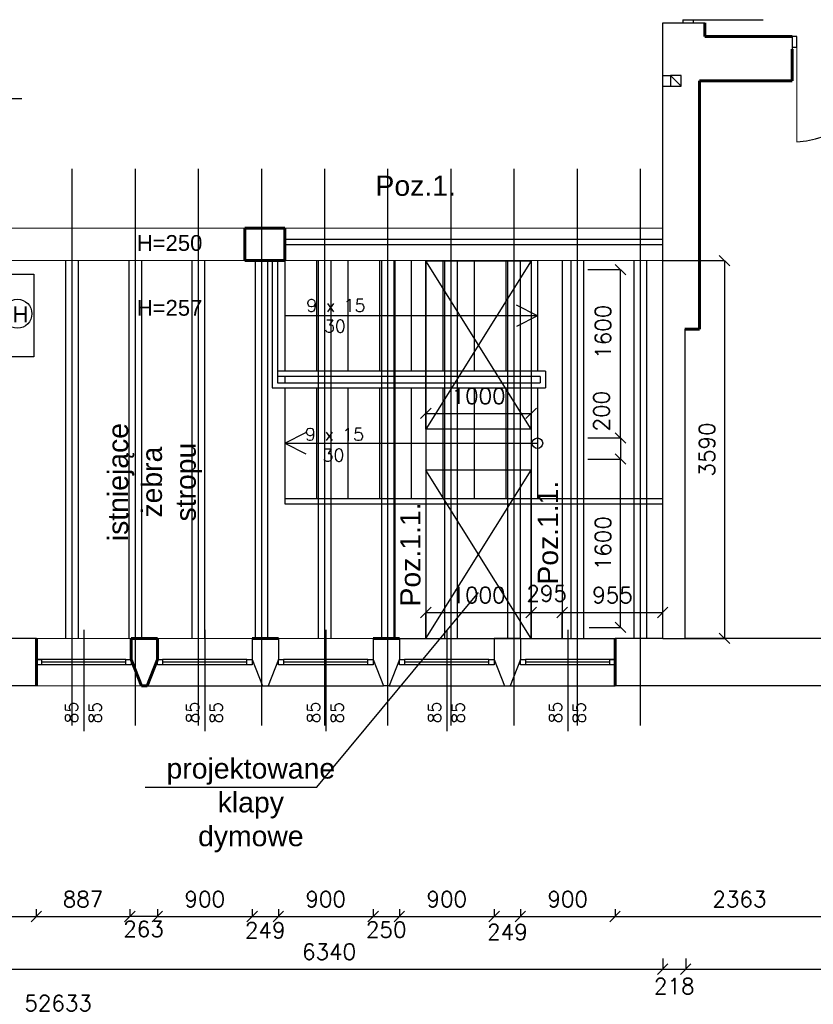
# Model space of a CAD drawing. Header units: millimetres. Extents: x -29041 to 64500, y 110629 to 283923.
# Tile 14 of 49: x 24188 to 31728, y 125046 to 134404. Entities that reach past the tile are written whole.
import ezdxf

# ---------------------------------------------------------------- set-up
doc = ezdxf.new("R2010")
doc.units = ezdxf.units.MM
doc.linetypes.add('ACAD_ISO04W100', pattern=[30, 24, -3, 0, -3])
doc.linetypes.add('DASHED', pattern=[0.75, 0.5, -0.25])
for name, color, linetype in [('beton', 7, 'Continuous'), ('cienka', 1, 'Continuous'), ('konstrukcja', 3, 'Continuous'), ('osie', 1, 'ACAD_ISO04W100'), ('sciany', 7, 'Continuous'), ('ZBR_PRET', 3, 'Continuous')]:
    doc.layers.add(name, color=color, linetype=linetype)
for name, color, linetype, lineweight in [('ISTN_PRZEKROJOWA', 7, 'Continuous', 60), ('ISTN_WIDOKOWA', 7, 'Continuous', 13), ('OPISY', 50, 'Continuous', 13)]:
    doc.layers.add(name, color=color, linetype=linetype, lineweight=lineweight)
doc.styles.add('SLAWEK', font='simplex.shx', dxfattribs={"width": 0.7, "height": 1})
doc.styles.get("Standard").update_dxf_attribs({"font": 'arial.ttf'})
doc.styles.add('TXT 50', font='simplex.shx', dxfattribs={"height": 150})
doc.styles.add('txt150', font='arial.ttf', dxfattribs={"height": 150})
doc.dimstyles.new('wymiary1do50', dxfattribs={"dimtxt": 150, "dimasz": 100, "dimexe": 0.18, "dimexo": 0.066, "dimgap": 90, "dimtad": 1, "dimdec": 0, "dimzin": 0, "dimdsep": 46, "dimtxsty": 'txt150', "dimblk": 'OBLIQUE', "dimcen": 0.09, "dimclrd": 1, "dimclre": 1, "dimadec": 0, "dimazin": 0, "dimtfac": 1, "dimtdec": 0, "dimtix": 1, "dimtofl": 0, "dimtmove": 2, "dimatfit": 3, "dimfxl": 1, "dimtfillclr": 256, "dimtolj": 1, "dimtzin": 0, "dimarcsym": 0})

# ---------------------------------------------------------------- blocks, each defined once
blk = doc.blocks.new('_Oblique')
at = {"layer": 'sciany', "color": 0, "lineweight": -2}
blk.add_line((-0.5, -0.5), (0.5, 0.5), dxfattribs=at)
blk = doc.blocks.new('*D136')
at = {"layer": 'beton', "color": 1, "lineweight": -2}
for p, q in [((50870, 128073.5), (50870, 124879.4)), ((-1762.9, 126553.5), (-1762.9, 124879.4)), ((50870, 124879.6), (-1762.9, 124879.6))]:
    blk.add_line(p, q, dxfattribs=at)
at = {"layer": 'Defpoints', "color": 0}
for p in [(50870, 128073.6), (-1762.9, 126553.6), (-1762.9, 124879.6)]:
    blk.add_point(p, dxfattribs=at)
at = {"layer": 'beton', "color": 1, "lineweight": -2, "xscale": 100, "yscale": 100, "zscale": 100, "rotation": 180}
blk.add_blockref('_Oblique', (-1762.9, 124879.6), dxfattribs=at)
at = {"layer": 'beton', "color": 1, "lineweight": -2, "xscale": 100, "yscale": 100, "zscale": 100}
blk.add_blockref('_Oblique', (50870, 124879.6), dxfattribs=at)
at = {"layer": 'beton', "color": 0, "insert": (24553.5, 125056.6), "char_height": 150, "attachment_point": 5, "style": 'TXT 50'}
blk.add_mtext('\\A1;52633', dxfattribs=at)
blk = doc.blocks.new('*D150')
at = {"layer": 'beton', "color": 1, "lineweight": -2}
for p, q in [((23957.1, 125449.5), (23957.1, 125379.4)), ((30297.1, 125479.5), (30297.1, 125379.4)), ((23957.1, 125379.6), (30297.1, 125379.6))]:
    blk.add_line(p, q, dxfattribs=at)
at = {"layer": 'Defpoints', "color": 0}
for p in [(23957.1, 125449.6), (30297.1, 125479.6), (30297.1, 125379.6)]:
    blk.add_point(p, dxfattribs=at)
at = {"layer": 'beton', "color": 1, "lineweight": -2, "xscale": 100, "yscale": 100, "zscale": 100, "rotation": 180}
blk.add_blockref('_Oblique', (23957.1, 125379.6), dxfattribs=at)
at = {"layer": 'beton', "color": 1, "lineweight": -2, "xscale": 100, "yscale": 100, "zscale": 100}
blk.add_blockref('_Oblique', (30297.1, 125379.6), dxfattribs=at)
at = {"layer": 'beton', "color": 0, "insert": (27127.1, 125544.6), "char_height": 150, "attachment_point": 5, "style": 'TXT 50'}
blk.add_mtext('\\A1;6340', dxfattribs=at)
blk = doc.blocks.new('*D151')
at = {"layer": 'beton', "color": 1, "lineweight": -2}
for p, q in [((30297.1, 125479.5), (30297.1, 125379.4)), ((30515.5, 125479.5), (30515.5, 125379.4)), ((30297.1, 125379.6), (30515.5, 125379.6))]:
    blk.add_line(p, q, dxfattribs=at)
at = {"layer": 'Defpoints', "color": 0}
for p in [(30297.1, 125479.6), (30515.5, 125479.6), (30515.5, 125379.6)]:
    blk.add_point(p, dxfattribs=at)
at = {"layer": 'beton', "color": 1, "lineweight": -2, "xscale": 100, "yscale": 100, "zscale": 100, "rotation": 180}
blk.add_blockref('_Oblique', (30297.1, 125379.6), dxfattribs=at)
at = {"layer": 'beton', "color": 1, "lineweight": -2, "xscale": 100, "yscale": 100, "zscale": 100}
blk.add_blockref('_Oblique', (30515.5, 125379.6), dxfattribs=at)
at = {"layer": 'beton', "color": 0, "insert": (30406.3, 125217.8), "char_height": 150, "attachment_point": 5, "style": 'TXT 50'}
blk.add_mtext('\\A1;218', dxfattribs=at)
blk = doc.blocks.new('*D152')
at = {"layer": 'beton', "color": 1, "lineweight": -2}
for p, q in [((30515.5, 125479.5), (30515.5, 125379.4)), ((34527.1, 125449.5), (34527.1, 125379.4)), ((30515.5, 125379.6), (34527.1, 125379.6))]:
    blk.add_line(p, q, dxfattribs=at)
at = {"layer": 'Defpoints', "color": 0}
for p in [(30515.5, 125479.6), (34527.1, 125449.6), (34527.1, 125379.6)]:
    blk.add_point(p, dxfattribs=at)
at = {"layer": 'beton', "color": 1, "lineweight": -2, "xscale": 100, "yscale": 100, "zscale": 100, "rotation": 180}
blk.add_blockref('_Oblique', (30515.5, 125379.6), dxfattribs=at)
at = {"layer": 'beton', "color": 1, "lineweight": -2, "xscale": 100, "yscale": 100, "zscale": 100}
blk.add_blockref('_Oblique', (34527.1, 125379.6), dxfattribs=at)
at = {"layer": 'beton', "color": 0, "insert": (32521.3, 125544.6), "char_height": 150, "attachment_point": 5, "style": 'TXT 50'}
blk.add_mtext('\\A1;4012', dxfattribs=at)
blk = doc.blocks.new('*D182')
at = {"layer": 'beton', "color": 1, "lineweight": -2}
for p, q in [((22103.3, 125949.5), (22103.3, 125879.4)), ((22103.3, 125879.6), (24346.2, 125879.6)), ((24346.2, 125949.5), (24346.2, 125879.4))]:
    blk.add_line(p, q, dxfattribs=at)
at = {"layer": 'Defpoints', "color": 0}
for p in [(22103.3, 125949.6), (24346.2, 125949.6), (24346.2, 125879.6)]:
    blk.add_point(p, dxfattribs=at)
at = {"layer": 'beton', "color": 1, "lineweight": -2, "xscale": 100, "yscale": 100, "zscale": 100, "rotation": 180}
blk.add_blockref('_Oblique', (22103.3, 125879.6), dxfattribs=at)
at = {"layer": 'beton', "color": 1, "lineweight": -2, "xscale": 100, "yscale": 100, "zscale": 100}
blk.add_blockref('_Oblique', (24346.2, 125879.6), dxfattribs=at)
at = {"layer": 'beton', "color": 0, "insert": (23224.8, 126044.6), "char_height": 150, "attachment_point": 5, "style": 'TXT 50'}
blk.add_mtext('\\A1;2243', dxfattribs=at)
blk = doc.blocks.new('*D183')
at = {"layer": 'beton', "color": 1, "lineweight": -2}
for p, q in [((24346.2, 125949.5), (24346.2, 125879.4)), ((24346.2, 125879.6), (25233.6, 125879.6)), ((25233.6, 125949.5), (25233.6, 125879.4))]:
    blk.add_line(p, q, dxfattribs=at)
at = {"layer": 'Defpoints', "color": 0}
for p in [(24346.2, 125949.6), (25233.6, 125949.6), (25233.6, 125879.6)]:
    blk.add_point(p, dxfattribs=at)
at = {"layer": 'beton', "color": 1, "lineweight": -2, "xscale": 100, "yscale": 100, "zscale": 100, "rotation": 180}
blk.add_blockref('_Oblique', (24346.2, 125879.6), dxfattribs=at)
at = {"layer": 'beton', "color": 1, "lineweight": -2, "xscale": 100, "yscale": 100, "zscale": 100}
blk.add_blockref('_Oblique', (25233.6, 125879.6), dxfattribs=at)
at = {"layer": 'beton', "color": 0, "insert": (24789.9, 126044.6), "char_height": 150, "attachment_point": 5, "style": 'TXT 50'}
blk.add_mtext('\\A1;887', dxfattribs=at)
blk = doc.blocks.new('*D184')
at = {"layer": 'beton', "color": 1, "lineweight": -2}
for p, q in [((25496.2, 125949.5), (25496.2, 125879.4)), ((25496.2, 125879.6), (26396.2, 125879.6)), ((26396.2, 125949.5), (26396.2, 125879.4))]:
    blk.add_line(p, q, dxfattribs=at)
at = {"layer": 'Defpoints', "color": 0}
for p in [(25496.2, 125949.6), (26396.2, 125949.6), (26396.2, 125879.6)]:
    blk.add_point(p, dxfattribs=at)
at = {"layer": 'beton', "color": 1, "lineweight": -2, "xscale": 100, "yscale": 100, "zscale": 100, "rotation": 180}
blk.add_blockref('_Oblique', (25496.2, 125879.6), dxfattribs=at)
at = {"layer": 'beton', "color": 1, "lineweight": -2, "xscale": 100, "yscale": 100, "zscale": 100}
blk.add_blockref('_Oblique', (26396.2, 125879.6), dxfattribs=at)
at = {"layer": 'beton', "color": 0, "insert": (25946.2, 126044.6), "char_height": 150, "attachment_point": 5, "style": 'TXT 50'}
blk.add_mtext('\\A1;900', dxfattribs=at)
blk = doc.blocks.new('*D185')
at = {"layer": 'beton', "color": 1, "lineweight": -2}
for p, q in [((25233.6, 125949.5), (25233.6, 125879.4)), ((25496.2, 125879.6), (25233.6, 125879.6)), ((25496.2, 125949.5), (25496.2, 125879.4))]:
    blk.add_line(p, q, dxfattribs=at)
at = {"layer": 'Defpoints', "color": 0}
for p in [(25233.6, 125949.6), (25233.6, 125879.6), (25496.2, 125949.6)]:
    blk.add_point(p, dxfattribs=at)
at = {"layer": 'beton', "color": 1, "lineweight": -2, "xscale": 100, "yscale": 100, "zscale": 100, "rotation": 180}
blk.add_blockref('_Oblique', (25233.6, 125879.6), dxfattribs=at)
at = {"layer": 'beton', "color": 1, "lineweight": -2, "xscale": 100, "yscale": 100, "zscale": 100}
blk.add_blockref('_Oblique', (25496.2, 125879.6), dxfattribs=at)
at = {"layer": 'beton', "color": 0, "insert": (25364.9, 125761.6), "char_height": 150, "attachment_point": 5, "style": 'TXT 50'}
blk.add_mtext('\\A1;263', dxfattribs=at)
blk = doc.blocks.new('*D186')
at = {"layer": 'beton', "color": 1, "lineweight": -2}
for p, q in [((26396.2, 125949.5), (26396.2, 125879.4)), ((26396.2, 125879.6), (26645.5, 125879.6)), ((26645.5, 125949.5), (26645.5, 125879.4))]:
    blk.add_line(p, q, dxfattribs=at)
at = {"layer": 'Defpoints', "color": 0}
for p in [(26396.2, 125949.6), (26645.5, 125949.6), (26645.5, 125879.6)]:
    blk.add_point(p, dxfattribs=at)
at = {"layer": 'beton', "color": 1, "lineweight": -2, "xscale": 100, "yscale": 100, "zscale": 100, "rotation": 180}
blk.add_blockref('_Oblique', (26396.2, 125879.6), dxfattribs=at)
at = {"layer": 'beton', "color": 1, "lineweight": -2, "xscale": 100, "yscale": 100, "zscale": 100}
blk.add_blockref('_Oblique', (26645.5, 125879.6), dxfattribs=at)
at = {"layer": 'beton', "color": 0, "insert": (26520.9, 125748.8), "char_height": 150, "attachment_point": 5, "style": 'TXT 50'}
blk.add_mtext('\\A1;249', dxfattribs=at)
blk = doc.blocks.new('*D187')
at = {"layer": 'beton', "color": 1, "lineweight": -2}
for p, q in [((26645.5, 125949.5), (26645.5, 125879.4)), ((26645.5, 125879.6), (27545.5, 125879.6)), ((27545.5, 125949.5), (27545.5, 125879.4))]:
    blk.add_line(p, q, dxfattribs=at)
at = {"layer": 'Defpoints', "color": 0}
for p in [(26645.5, 125949.6), (27545.5, 125949.6), (27545.5, 125879.6)]:
    blk.add_point(p, dxfattribs=at)
at = {"layer": 'beton', "color": 1, "lineweight": -2, "xscale": 100, "yscale": 100, "zscale": 100, "rotation": 180}
blk.add_blockref('_Oblique', (26645.5, 125879.6), dxfattribs=at)
at = {"layer": 'beton', "color": 1, "lineweight": -2, "xscale": 100, "yscale": 100, "zscale": 100}
blk.add_blockref('_Oblique', (27545.5, 125879.6), dxfattribs=at)
at = {"layer": 'beton', "color": 0, "insert": (27095.5, 126044.6), "char_height": 150, "attachment_point": 5, "style": 'TXT 50'}
blk.add_mtext('\\A1;900', dxfattribs=at)
blk = doc.blocks.new('*D188')
at = {"layer": 'beton', "color": 1, "lineweight": -2}
for p, q in [((27545.5, 125949.5), (27545.5, 125879.4)), ((27545.5, 125879.6), (27795.2, 125879.6)), ((27795.2, 125949.5), (27795.2, 125879.4))]:
    blk.add_line(p, q, dxfattribs=at)
at = {"layer": 'Defpoints', "color": 0}
for p in [(27545.5, 125949.6), (27795.2, 125949.6), (27795.2, 125879.6)]:
    blk.add_point(p, dxfattribs=at)
at = {"layer": 'beton', "color": 1, "lineweight": -2, "xscale": 100, "yscale": 100, "zscale": 100, "rotation": 180}
blk.add_blockref('_Oblique', (27545.5, 125879.6), dxfattribs=at)
at = {"layer": 'beton', "color": 1, "lineweight": -2, "xscale": 100, "yscale": 100, "zscale": 100}
blk.add_blockref('_Oblique', (27795.2, 125879.6), dxfattribs=at)
at = {"layer": 'beton', "color": 0, "insert": (27670.3, 125755.2), "char_height": 150, "attachment_point": 5, "style": 'TXT 50'}
blk.add_mtext('\\A1;250', dxfattribs=at)
blk = doc.blocks.new('*D189')
at = {"layer": 'beton', "color": 1, "lineweight": -2}
for p, q in [((27795.2, 125949.5), (27795.2, 125879.4)), ((27795.2, 125879.6), (28695.2, 125879.6)), ((28695.2, 125949.5), (28695.2, 125879.4))]:
    blk.add_line(p, q, dxfattribs=at)
at = {"layer": 'Defpoints', "color": 0}
for p in [(27795.2, 125949.6), (28695.2, 125949.6), (28695.2, 125879.6)]:
    blk.add_point(p, dxfattribs=at)
at = {"layer": 'beton', "color": 1, "lineweight": -2, "xscale": 100, "yscale": 100, "zscale": 100, "rotation": 180}
blk.add_blockref('_Oblique', (27795.2, 125879.6), dxfattribs=at)
at = {"layer": 'beton', "color": 1, "lineweight": -2, "xscale": 100, "yscale": 100, "zscale": 100}
blk.add_blockref('_Oblique', (28695.2, 125879.6), dxfattribs=at)
at = {"layer": 'beton', "color": 0, "insert": (28245.2, 126044.6), "char_height": 150, "attachment_point": 5, "style": 'TXT 50'}
blk.add_mtext('\\A1;900', dxfattribs=at)
blk = doc.blocks.new('*D190')
at = {"layer": 'beton', "color": 1, "lineweight": -2}
for p, q in [((28695.2, 125949.5), (28695.2, 125879.4)), ((28695.2, 125879.6), (28944.4, 125879.6)), ((28944.4, 125949.5), (28944.4, 125879.4))]:
    blk.add_line(p, q, dxfattribs=at)
at = {"layer": 'Defpoints', "color": 0}
for p in [(28695.2, 125949.6), (28944.4, 125949.6), (28944.4, 125879.6)]:
    blk.add_point(p, dxfattribs=at)
at = {"layer": 'beton', "color": 1, "lineweight": -2, "xscale": 100, "yscale": 100, "zscale": 100, "rotation": 180}
blk.add_blockref('_Oblique', (28695.2, 125879.6), dxfattribs=at)
at = {"layer": 'beton', "color": 1, "lineweight": -2, "xscale": 100, "yscale": 100, "zscale": 100}
blk.add_blockref('_Oblique', (28944.4, 125879.6), dxfattribs=at)
at = {"layer": 'beton', "color": 0, "insert": (28821.9, 125732.8), "char_height": 150, "attachment_point": 5, "style": 'TXT 50'}
blk.add_mtext('\\A1;249', dxfattribs=at)
blk = doc.blocks.new('*D191')
at = {"layer": 'beton', "color": 1, "lineweight": -2}
for p, q in [((28944.4, 125949.5), (28944.4, 125879.4)), ((28944.4, 125879.6), (29844.4, 125879.6)), ((29844.4, 125949.5), (29844.4, 125879.4))]:
    blk.add_line(p, q, dxfattribs=at)
at = {"layer": 'Defpoints', "color": 0}
for p in [(28944.4, 125949.6), (29844.4, 125949.6), (29844.4, 125879.6)]:
    blk.add_point(p, dxfattribs=at)
at = {"layer": 'beton', "color": 1, "lineweight": -2, "xscale": 100, "yscale": 100, "zscale": 100, "rotation": 180}
blk.add_blockref('_Oblique', (28944.4, 125879.6), dxfattribs=at)
at = {"layer": 'beton', "color": 1, "lineweight": -2, "xscale": 100, "yscale": 100, "zscale": 100}
blk.add_blockref('_Oblique', (29844.4, 125879.6), dxfattribs=at)
at = {"layer": 'beton', "color": 0, "insert": (29394.4, 126044.6), "char_height": 150, "attachment_point": 5, "style": 'TXT 50'}
blk.add_mtext('\\A1;900', dxfattribs=at)
blk = doc.blocks.new('*D192')
at = {"layer": 'beton', "color": 1, "lineweight": -2}
for p, q in [((29844.4, 125949.5), (29844.4, 125879.4)), ((29844.4, 125879.6), (32207.1, 125879.6)), ((32207.1, 125949.5), (32207.1, 125879.4))]:
    blk.add_line(p, q, dxfattribs=at)
at = {"layer": 'Defpoints', "color": 0}
for p in [(29844.4, 125949.6), (32207.1, 125949.6), (32207.1, 125879.6)]:
    blk.add_point(p, dxfattribs=at)
at = {"layer": 'beton', "color": 1, "lineweight": -2, "xscale": 100, "yscale": 100, "zscale": 100, "rotation": 180}
blk.add_blockref('_Oblique', (29844.4, 125879.6), dxfattribs=at)
at = {"layer": 'beton', "color": 1, "lineweight": -2, "xscale": 100, "yscale": 100, "zscale": 100}
blk.add_blockref('_Oblique', (32207.1, 125879.6), dxfattribs=at)
at = {"layer": 'beton', "color": 0, "insert": (31025.8, 126044.6), "char_height": 150, "attachment_point": 5, "style": 'TXT 50'}
blk.add_mtext('\\A1;2363', dxfattribs=at)
blk = doc.blocks.new('*D233')
at = {"layer": 'beton', "color": 1, "lineweight": -2}
for p, q in [((30299, 132113.6), (30883.5, 132113.6)), ((30883.3, 132113.6), (30883.3, 128523.6)), ((30297.2, 128523.6), (30883.5, 128523.6))]:
    blk.add_line(p, q, dxfattribs=at)
at = {"layer": 'Defpoints', "color": 0}
for p in [(30298.9, 132113.6), (30297.1, 128523.6), (30883.3, 128523.6)]:
    blk.add_point(p, dxfattribs=at)
at = {"layer": 'beton', "color": 1, "lineweight": -2, "xscale": 100, "yscale": 100, "zscale": 100}
for p, rotation in [((30883.3, 132113.6), 90), ((30883.3, 128523.6), 270)]:
    blk.add_blockref('_Oblique', p, dxfattribs=dict(at, rotation=rotation))
at = {"layer": 'beton', "color": 0, "insert": (30718.3, 130318.6), "char_height": 150, "attachment_point": 5, "rotation": 90, "style": 'TXT 50'}
blk.add_mtext('\\A1;3590', dxfattribs=at)
blk = doc.blocks.new('*D269')
at = {"layer": 'beton', "color": 1, "lineweight": -2}
for p, q in [((29597, 130228.2), (29895.9, 130228.2)), ((29895.7, 128628.2), (29895.7, 130228.2)), ((29597, 128628.2), (29895.9, 128628.2))]:
    blk.add_line(p, q, dxfattribs=at)
at = {"layer": 'Defpoints', "color": 0}
for p in [(29596.9, 130228.2), (29895.7, 130228.2), (29596.9, 128628.2)]:
    blk.add_point(p, dxfattribs=at)
at = {"layer": 'beton', "color": 1, "lineweight": -2, "xscale": 100, "yscale": 100, "zscale": 100}
for p, rotation in [((29895.7, 130228.2), 90), ((29895.7, 128628.2), 270)]:
    blk.add_blockref('_Oblique', p, dxfattribs=dict(at, rotation=rotation))
at = {"layer": 'beton', "color": 0, "insert": (29730.7, 129428.2), "char_height": 150, "attachment_point": 5, "rotation": 90, "style": 'TXT 50'}
blk.add_mtext('\\A1;1600', dxfattribs=at)
blk = doc.blocks.new('*D270')
at = {"layer": 'beton', "color": 1, "lineweight": -2}
for p, q in [((28047.5, 128523.6), (28047.5, 128769.8)), ((28047.5, 128769.6), (29047.5, 128769.6)), ((29047.5, 128523.6), (29047.5, 128769.8))]:
    blk.add_line(p, q, dxfattribs=at)
at = {"layer": 'Defpoints', "color": 0}
for p in [(29047.5, 128769.6), (28047.5, 128523.6), (29047.5, 128523.6)]:
    blk.add_point(p, dxfattribs=at)
at = {"layer": 'beton', "color": 1, "lineweight": -2, "xscale": 100, "yscale": 100, "zscale": 100, "rotation": 180}
blk.add_blockref('_Oblique', (28047.5, 128769.6), dxfattribs=at)
at = {"layer": 'beton', "color": 1, "lineweight": -2, "xscale": 100, "yscale": 100, "zscale": 100}
blk.add_blockref('_Oblique', (29047.5, 128769.6), dxfattribs=at)
at = {"layer": 'beton', "color": 0, "insert": (28547.5, 128934.6), "char_height": 150, "attachment_point": 5, "style": 'TXT 50'}
blk.add_mtext('\\A1;1000', dxfattribs=at)
blk = doc.blocks.new('*D271')
at = {"layer": 'beton', "color": 1, "lineweight": -2}
for p, q in [((29585.5, 132028.2), (29895.9, 132028.2)), ((29895.7, 130428.2), (29895.7, 132028.2)), ((29585.5, 130428.2), (29895.9, 130428.2))]:
    blk.add_line(p, q, dxfattribs=at)
at = {"layer": 'Defpoints', "color": 0}
for p in [(29585.4, 132028.2), (29895.7, 132028.2), (29585.4, 130428.2)]:
    blk.add_point(p, dxfattribs=at)
at = {"layer": 'beton', "color": 1, "lineweight": -2, "xscale": 100, "yscale": 100, "zscale": 100}
for p, rotation in [((29895.7, 132028.2), 90), ((29895.7, 130428.2), 270)]:
    blk.add_blockref('_Oblique', p, dxfattribs=dict(at, rotation=rotation))
at = {"layer": 'beton', "color": 0, "insert": (29730.7, 131437.2), "char_height": 150, "attachment_point": 5, "rotation": 90, "style": 'TXT 50'}
blk.add_mtext('\\A1;1600', dxfattribs=at)
blk = doc.blocks.new('*D272')
at = {"layer": 'beton', "color": 1, "lineweight": -2}
for p, q in [((28047.5, 130513.3), (28047.5, 130662.5)), ((28047.5, 130662.3), (29047.5, 130662.3)), ((29047.5, 130513.3), (29047.5, 130662.5))]:
    blk.add_line(p, q, dxfattribs=at)
at = {"layer": 'Defpoints', "color": 0}
for p in [(29047.5, 130662.3), (28047.5, 130513.2), (29047.5, 130513.2)]:
    blk.add_point(p, dxfattribs=at)
at = {"layer": 'beton', "color": 1, "lineweight": -2, "xscale": 100, "yscale": 100, "zscale": 100, "rotation": 180}
blk.add_blockref('_Oblique', (28047.5, 130662.3), dxfattribs=at)
at = {"layer": 'beton', "color": 1, "lineweight": -2, "xscale": 100, "yscale": 100, "zscale": 100}
blk.add_blockref('_Oblique', (29047.5, 130662.3), dxfattribs=at)
at = {"layer": 'beton', "color": 0, "insert": (28547.5, 130827.3), "char_height": 150, "attachment_point": 5, "style": 'TXT 50'}
blk.add_mtext('\\A1;1000', dxfattribs=at)
blk = doc.blocks.new('*D273')
at = {"layer": 'beton', "color": 1, "lineweight": -2}
for p, q in [((29585.5, 130428.2), (29895.9, 130428.2)), ((29895.7, 130428.2), (29895.7, 130228.2)), ((29585.6, 130228.2), (29895.9, 130228.2))]:
    blk.add_line(p, q, dxfattribs=at)
at = {"layer": 'Defpoints', "color": 0}
for p in [(29585.4, 130428.2), (29585.5, 130228.2), (29895.7, 130228.2)]:
    blk.add_point(p, dxfattribs=at)
at = {"layer": 'beton', "color": 1, "lineweight": -2, "xscale": 100, "yscale": 100, "zscale": 100}
for p, rotation in [((29895.7, 130428.2), 90), ((29895.7, 130228.2), 270)]:
    blk.add_blockref('_Oblique', p, dxfattribs=dict(at, rotation=rotation))
at = {"layer": 'beton', "color": 0, "insert": (29715.3, 130682.8), "char_height": 150, "attachment_point": 5, "rotation": 90, "style": 'TXT 50'}
blk.add_mtext('\\A1;200', dxfattribs=at)
blk = doc.blocks.new('*D573')
at = {"layer": 'beton', "color": 1, "lineweight": -2}
for p, q in [((29047.5, 128523.6), (29047.5, 128769.8)), ((29047.5, 128769.6), (29342.5, 128769.6)), ((29342.5, 128523.6), (29342.5, 128769.8))]:
    blk.add_line(p, q, dxfattribs=at)
at = {"layer": 'Defpoints', "color": 0}
for p in [(29342.5, 128769.6), (29047.5, 128523.6), (29342.5, 128523.6)]:
    blk.add_point(p, dxfattribs=at)
at = {"layer": 'beton', "color": 1, "lineweight": -2, "xscale": 100, "yscale": 100, "zscale": 100, "rotation": 180}
blk.add_blockref('_Oblique', (29047.5, 128769.6), dxfattribs=at)
at = {"layer": 'beton', "color": 1, "lineweight": -2, "xscale": 100, "yscale": 100, "zscale": 100}
blk.add_blockref('_Oblique', (29342.5, 128769.6), dxfattribs=at)
at = {"layer": 'beton', "color": 0, "insert": (29195, 128950.1), "char_height": 150, "attachment_point": 5, "style": 'TXT 50'}
blk.add_mtext('\\A1;295', dxfattribs=at)
blk = doc.blocks.new('*D574')
at = {"layer": 'beton', "color": 1, "lineweight": -2}
for p, q in [((29342.5, 128523.6), (29342.5, 128769.8)), ((29342.5, 128769.6), (30297.2, 128769.6)), ((30297.2, 128523.6), (30297.2, 128769.8))]:
    blk.add_line(p, q, dxfattribs=at)
at = {"layer": 'Defpoints', "color": 0}
for p in [(30297.2, 128769.6), (29342.5, 128523.6), (30297.2, 128523.6)]:
    blk.add_point(p, dxfattribs=at)
at = {"layer": 'beton', "color": 1, "lineweight": -2, "xscale": 100, "yscale": 100, "zscale": 100, "rotation": 180}
blk.add_blockref('_Oblique', (29342.5, 128769.6), dxfattribs=at)
at = {"layer": 'beton', "color": 1, "lineweight": -2, "xscale": 100, "yscale": 100, "zscale": 100}
blk.add_blockref('_Oblique', (30297.2, 128769.6), dxfattribs=at)
at = {"layer": 'beton', "color": 0, "insert": (29819.9, 128934.6), "char_height": 150, "attachment_point": 5, "style": 'TXT 50'}
blk.add_mtext('\\A1;955', dxfattribs=at)

msp = doc.modelspace()

# ---------------------------------------------------------------- linework, layer by layer
at = {"ltscale": 50}
for p, q in [((30297.12157, 128523.57672), (30297.12157, 134373.57672)), ((30507.12157, 131463.57672), (30507.12157, 128523.57672)), ((24346.23508, 128523.57672), (23957.12157, 128523.57672)), ((26396.23508, 128523.57672), (26396.23508, 128323.57672)), ((26645.51309, 128523.57672), (26645.51309, 128323.57672)), ((26645.51309, 128523.57672), (26645.51309, 128323.57672)), ((26645.51309, 128523.57672), (26645.51309, 128323.57672)), ((27545.51309, 128523.57672), (27545.51309, 128323.57672)), ((27795.16769, 128523.57672), (27795.16769, 128323.57672)), ((27795.16769, 128523.57672), (27795.16769, 128323.57672)), ((27795.16769, 128523.57672), (28695.16769, 128523.57672)), ((28695.16769, 128523.57672), (28695.16769, 128323.57672)), ((28944.4457, 128523.57672), (28695.16769, 128523.57672)), ((28944.4457, 128523.57672), (28944.4457, 128323.57672)), ((28944.4457, 128523.57672), (28944.4457, 128323.57672)), ((28944.4457, 128523.57672), (28944.4457, 128323.57672)), ((28944.4457, 128523.57672), (29844.4457, 128523.57672)), ((30297.12157, 128523.57672), (29844.4457, 128523.57672)), ((32207.12157, 128523.57672), (30507.12157, 128523.57672)), ((26396.23508, 128323.57672), (26496.23508, 128073.57672)), ((26645.51309, 128323.57672), (26549.86145, 128073.57672)), ((27545.51309, 128323.57672), (27645.51309, 128073.57672)), ((27795.16769, 128323.57672), (27699.51605, 128073.57672)), ((28695.16769, 128323.57672), (28795.16769, 128073.57672)), ((28695.16769, 128323.57672), (28695.16769, 128273.57672)), ((28944.4457, 128323.57672), (28848.79406, 128073.57672)), ((28944.43847, 128273.57672), (28944.43847, 128323.57672)), ((24346.23508, 128073.57672), (23957.12157, 128073.57672)), ((25400.58344, 128073.57672), (26496.23508, 128073.57672)), ((26495.51309, 128073.57672), (26549.86145, 128073.57672)), ((26549.86145, 128073.57672), (27645.51309, 128073.57672)), ((27699.51605, 128073.57672), (27645.51309, 128073.57672)), ((27699.51605, 128073.57672), (28795.16769, 128073.57672)), ((28795.16769, 128073.57672), (28848.79406, 128073.57672)), ((28848.79406, 128073.57672), (29844.4457, 128073.57672)), ((32257.12157, 128073.57672), (29844.4457, 128073.57672))]:
    msp.add_line(p, q, dxfattribs=at)
at = {"layer": 'beton'}
for p, q in [((27752.51284, 132113.59435), (27752.51284, 128523.57672)), ((28047.51284, 132113.59435), (28047.51284, 128523.57672)), ((29047.51284, 132113.59435), (29047.51284, 128523.57672)), ((29342.51284, 132113.59435), (29342.51284, 128523.57672)), ((28047.51284, 129572.64628), (28047.51284, 128523.57672))]:
    msp.add_line(p, q, dxfattribs=at)
at = {"layer": 'cienka'}
for p, q in [((30487.12157, 134403.57672), (30587.12157, 134403.57672)), ((30487.12157, 134403.57672), (30487.12157, 134373.57672)), ((30587.12157, 134403.57672), (30587.12157, 134373.57672)), ((30297.12157, 134373.57672), (30697.12157, 134373.57672)), ((31572.12157, 134243.57672), (31527.12157, 134243.57672)), ((31527.12157, 134243.57672), (31527.12157, 134123.57672)), ((31572.12157, 134143.57672), (31572.12157, 134243.57672)), ((31527.12157, 134143.57672), (31572.12157, 134143.57672)), ((30471.81505, 133772.95172), (30370.56505, 133874.20172)), ((23665.34569, 133655.64259), (24209.26285, 133655.64259)), ((30298.88674, 132313.59435), (26707.12157, 132313.59435)), ((30298.88674, 132263.59435), (26707.12157, 132263.59435)), ((26587.12157, 132113.57672), (26587.12157, 130903.57672)), ((26637.12157, 132113.57672), (26637.12157, 130953.57672)), ((26707.12157, 132113.59435), (26707.12157, 131063.57672)), ((27007.12157, 132113.57672), (27007.12157, 131063.57672)), ((27307.12157, 132113.57672), (27307.12157, 131063.57672)), ((27607.12157, 132113.57672), (27607.12157, 131063.57672)), ((27907.12157, 132113.57672), (27907.12157, 131063.57672)), ((28207.12157, 132113.57672), (28207.12157, 131063.57672)), ((28507.12157, 132113.57672), (28507.12157, 131063.57672)), ((28807.12157, 132113.57672), (28807.12157, 131063.57672)), ((29107.12157, 132113.57672), (29107.12157, 131063.57672)), ((29107.12157, 131588.57672), (28906.55996, 131689.13832)), ((29107.12157, 131588.57672), (26707.12157, 131588.57672)), ((29107.12157, 131588.57672), (28906.55996, 131488.01511)), ((29183.69673, 131063.57672), (26637.12157, 131063.57672)), ((29133.69673, 131013.57672), (26637.12157, 131013.57672)), ((26707.12157, 131013.57672), (26707.12157, 130953.57672)), ((29133.69673, 131013.57672), (29133.69673, 130953.57672)), ((29183.69673, 131063.57672), (29183.69673, 130903.57672)), ((26637.12157, 130953.57672), (29133.69673, 130953.57672)), ((26587.12157, 130903.57672), (29183.69673, 130903.57672)), ((26707.12157, 130903.57672), (26707.12157, 129803.57672)), ((27007.12157, 130903.57672), (27007.12157, 129853.57672)), ((27307.12157, 130903.57672), (27307.12157, 129853.57672)), ((27607.12157, 130903.57672), (27607.12157, 129853.57672)), ((27907.12157, 130903.57672), (27907.12157, 129853.57672)), ((28207.12157, 130903.57672), (28207.12157, 129853.57672)), ((28507.12157, 130903.57672), (28507.12157, 129853.57672)), ((28807.12157, 130903.57672), (28807.12157, 129853.57672)), ((29107.12157, 130903.57672), (29107.12157, 129853.57672)), ((26707.12157, 130378.57672), (26907.68318, 130479.13832)), ((26707.12157, 130378.57672), (29107.12157, 130378.57672)), ((26707.12157, 130378.57672), (26907.68318, 130278.01511)), ((26707.12157, 129853.57672), (30297.12157, 129853.57672)), ((26707.12157, 129803.57672), (30297.12157, 129803.57672)), ((27011.65329, 127107.87633), (28547.51284, 128960.72816)), ((24796.23508, 128603.57672), (24796.23508, 127640.02996)), ((25946.23508, 128603.57672), (25946.23508, 127640.02996)), ((27095.51309, 128603.57672), (27095.51309, 127640.02996)), ((28245.16769, 128603.57672), (28245.16769, 127640.02996)), ((29394.4457, 128603.57672), (29394.4457, 127640.02996)), ((24346.22785, 128323.57672), (24346.22785, 128373.57672)), ((24396.22785, 128323.57672), (24346.22785, 128323.57672)), ((24346.22785, 128323.57672), (24396.22785, 128323.57672)), ((25196.23508, 128323.57672), (24396.22785, 128323.57672)), ((24396.22785, 128323.57672), (24396.22785, 128273.57672)), ((25196.23508, 128323.57672), (25246.23508, 128323.57672)), ((25196.23508, 128273.57672), (25196.23508, 128323.57672)), ((25246.23508, 128323.57672), (25246.23508, 128273.57672)), ((25496.22785, 128323.57672), (25546.22785, 128323.57672)), ((25496.22785, 128273.57672), (25496.22785, 128323.57672)), ((25546.22785, 128323.57672), (25546.22785, 128273.57672)), ((26346.23508, 128323.57672), (25546.22785, 128323.57672)), ((26346.23508, 128273.57672), (26346.23508, 128323.57672)), ((26346.23508, 128323.57672), (26396.23508, 128323.57672)), ((26396.23508, 128323.57672), (26396.23508, 128273.57672)), ((26645.50586, 128273.57672), (26645.50586, 128323.57672)), ((26645.50586, 128323.57672), (26695.50586, 128323.57672)), ((27495.51309, 128323.57672), (26695.50586, 128323.57672)), ((26695.50586, 128323.57672), (26695.50586, 128273.57672)), ((27495.51309, 128323.57672), (27545.51309, 128323.57672)), ((27495.51309, 128273.57672), (27495.51309, 128323.57672)), ((27545.51309, 128323.57672), (27545.51309, 128273.57672)), ((27795.16046, 128323.57672), (27845.16046, 128323.57672)), ((27795.16046, 128273.57672), (27795.16046, 128323.57672)), ((27845.16046, 128323.57672), (27845.16046, 128273.57672)), ((28645.16769, 128323.57672), (27845.16046, 128323.57672)), ((28645.16769, 128273.57672), (28645.16769, 128323.57672)), ((28645.16769, 128323.57672), (28695.16769, 128323.57672)), ((28944.43847, 128323.57672), (28994.43847, 128323.57672)), ((29794.4457, 128323.57672), (28994.43847, 128323.57672)), ((28994.43847, 128323.57672), (28994.43847, 128273.57672)), ((29794.4457, 128298.57672), (28994.43847, 128298.57672)), ((29794.4457, 128323.57672), (29844.4457, 128323.57672)), ((29794.4457, 128273.57672), (29794.4457, 128323.57672)), ((29844.4457, 128323.57672), (29794.4457, 128323.57672)), ((25246.23508, 128273.57672), (24346.23508, 128273.57672)), ((25196.23508, 128298.01932), (24396.22785, 128298.01932)), ((25246.23508, 128273.57672), (25196.23508, 128273.57672)), ((25546.22785, 128273.57672), (25496.22785, 128273.57672)), ((26396.23508, 128273.57672), (25496.23508, 128273.57672)), ((26346.23508, 128298.01932), (25546.22785, 128298.01932)), ((26396.23508, 128273.57672), (26346.23508, 128273.57672)), ((26695.50586, 128273.57672), (26645.50586, 128273.57672)), ((27545.51309, 128273.57672), (26645.51309, 128273.57672)), ((27495.51309, 128298.01932), (26695.50586, 128298.01932)), ((27545.51309, 128273.57672), (27495.51309, 128273.57672)), ((27845.16046, 128273.57672), (27795.16046, 128273.57672)), ((28695.16769, 128273.57672), (27795.16769, 128273.57672)), ((28645.16769, 128298.01932), (27845.16046, 128298.01932)), ((28695.16769, 128273.57672), (28645.16769, 128273.57672)), ((28994.43847, 128273.57672), (28944.43847, 128273.57672)), ((29844.4457, 128273.57672), (28944.4457, 128273.57672)), ((25380.09926, 127107.87633), (27011.65329, 127107.87633))]:
    msp.add_line(p, q, dxfattribs=at)
for points in [[(30587.12157, 134403.57672), (31250.48584, 134403.57672)], [(30297.12157, 133874.20172), (30370.56505, 133874.20172)], [(30370.56505, 133874.20172), (30471.81505, 133772.95172)], [(30370.56505, 133874.20172), (30471.81505, 133772.95172)], [(30297.12157, 133772.95172), (30370.56505, 133772.95172)]]:
    msp.add_lwpolyline(points, dxfattribs=at)
for points in [[(30370.56505, 133874.20172), (30370.56505, 133772.95172), (30471.81505, 133772.95172), (30471.81505, 133874.20172)], [(24003.62033, 131985.71989), (24322.49923, 131985.71989), (24322.49923, 131200.06288), (24003.62033, 131200.06288)]]:
    msp.add_lwpolyline(points, close=True, dxfattribs=at)
for centre, radius in [((24167.05974, 131609.11264), 137.12708), ((29107.12157, 130378.57672), 50)]:
    msp.add_circle(centre, radius, dxfattribs=at)
msp.add_arc((31517.92201, 134197.77628), 955.73762, 273.250968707, 356.749031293, dxfattribs=at)
at = {"layer": 'ISTN_PRZEKROJOWA'}
for p, q in [((30697.12157, 134373.57672), (30697.12157, 134243.57672)), ((31527.12157, 134243.57672), (30697.12157, 134243.57672)), ((31527.12157, 133823.57672), (31527.12157, 134123.57672)), ((30647.12157, 131463.57672), (30647.12157, 133823.57672)), ((31527.12157, 133823.57672), (30647.12157, 133823.57672)), ((26327.12157, 132423.57672), (26327.12157, 132113.57672)), ((26707.12157, 132423.57672), (26327.12157, 132423.57672)), ((26707.12157, 132423.57672), (26707.12157, 132113.57672)), ((26707.12157, 132113.57672), (26327.12157, 132113.57672)), ((30647.12157, 131463.57672), (30507.12157, 131463.57672)), ((24346.23508, 128523.57672), (24346.23508, 128073.57672)), ((24346.23508, 128523.57672), (24346.23508, 128123.57672)), ((25246.23508, 128523.57672), (25246.23508, 128323.57672)), ((25496.23508, 128523.57672), (25246.23508, 128523.57672)), ((25496.23508, 128523.57672), (25496.23508, 128323.57672)), ((25496.23508, 128523.57672), (25496.23508, 128323.57672)), ((25496.23508, 128523.57672), (25496.23508, 128323.57672)), ((26645.51309, 128523.57672), (26396.23508, 128523.57672)), ((27795.16769, 128523.57672), (27545.51309, 128523.57672)), ((29844.4457, 128523.57672), (29844.4457, 128073.57672)), ((25246.23508, 128323.57672), (25346.23508, 128073.57672)), ((25496.23508, 128323.57672), (25400.58344, 128073.57672)), ((25346.23508, 128073.57672), (25400.58344, 128073.57672))]:
    msp.add_line(p, q, dxfattribs=at)
at = {"layer": 'ISTN_WIDOKOWA', "linetype": 'DASHED', "lineweight": 15, "ltscale": 0.5}
for p, q in [((26327.12157, 132423.57672), (23957.12157, 132423.57672)), ((26707.12157, 132423.57672), (30297.12157, 132423.57672)), ((26327.12157, 132113.57672), (23957.12157, 132113.57672))]:
    msp.add_line(p, q, dxfattribs=at)
at = {"layer": 'ISTN_WIDOKOWA', "lineweight": 15}
msp.add_line((30298.88674, 132113.59435), (26707.12157, 132113.59435), dxfattribs=at)
at = {"layer": 'ISTN_WIDOKOWA'}
for p, q in [((24346.23508, 128523.57672), (25246.23508, 128523.57672)), ((25496.23508, 128523.57672), (26396.23508, 128523.57672)), ((26645.51309, 128523.57672), (27545.51309, 128523.57672)), ((24346.23508, 128073.57672), (25346.23508, 128073.57672))]:
    msp.add_line(p, q, dxfattribs=at)
msp.add_lwpolyline([(31572.12157, 134143.57672), (31572.12157, 133243.57672)], dxfattribs=at)
at = {"layer": 'konstrukcja'}
for p, q in [((24627.12157, 128523.57672), (24627.12157, 132113.35285)), ((24747.12157, 128523.57672), (24747.12157, 132113.35285)), ((25227.12157, 128523.51072), (25227.12157, 132113.28685)), ((25347.12157, 128523.51072), (25347.12157, 132113.28685)), ((25827.12157, 128523.70872), (25827.12157, 132113.48485)), ((25947.12157, 128523.70872), (25947.12157, 132113.48485)), ((26427.12157, 128523.64272), (26427.12157, 132113.41885)), ((26547.12157, 128523.64272), (26547.12157, 132113.41885)), ((27027.12157, 128523.57672), (27027.12157, 132113.35285)), ((27147.12157, 128523.57672), (27147.12157, 132113.35285)), ((27627.12157, 128523.51072), (27627.12157, 132113.28685)), ((27747.12157, 128523.51072), (27747.12157, 132113.28685)), ((28227.12157, 128523.51072), (28227.12157, 132113.28685)), ((28227.12157, 128523.51072), (28227.12157, 132113.28685)), ((28347.12157, 128523.51072), (28347.12157, 132113.28685)), ((28347.12157, 128523.51072), (28347.12157, 132113.28685)), ((28827.12157, 128523.51072), (28827.12157, 132113.28685)), ((28947.12157, 128523.51072), (28947.12157, 132113.28685)), ((29427.12157, 128523.57672), (29427.12157, 132113.35285)), ((29547.12157, 128523.57672), (29547.12157, 132113.35285)), ((30027.12157, 128523.57672), (30027.12157, 132113.35285)), ((30147.12157, 128523.57672), (30147.12157, 132113.35285))]:
    msp.add_line(p, q, dxfattribs=at)
at = {"layer": 'osie', "ltscale": 0.5}
for p, q in [((24687.12157, 127694.55667), (24687.12157, 132985.31186)), ((25287.12157, 127694.49067), (25287.12157, 132985.24586)), ((25887.12157, 127694.68867), (25887.12157, 132985.44386)), ((26487.12157, 127694.62267), (26487.12157, 132985.37786)), ((27087.12157, 127694.55667), (27087.12157, 132985.31186)), ((27687.12157, 127694.49067), (27687.12157, 132985.24586)), ((28287.12157, 127694.49067), (28287.12157, 132985.24586)), ((28287.12157, 127694.49067), (28287.12157, 132985.24586)), ((28887.12157, 127694.49067), (28887.12157, 132985.24586)), ((29487.12157, 127694.49067), (29487.12157, 132985.24586)), ((30087.12157, 127694.49067), (30087.12157, 132985.24586))]:
    msp.add_line(p, q, dxfattribs=at)
at = {"layer": 'ZBR_PRET'}
for p, q in [((29047.51284, 130513.28685), (28047.51284, 132113.28685)), ((29047.51284, 132113.28685), (28047.51284, 130513.28685)), ((29047.51284, 128523.57672), (28047.51284, 130123.57672)), ((28047.51284, 128523.57672), (29047.51284, 130123.57672))]:
    msp.add_line(p, q, dxfattribs=at)
for points in [[(28047.51284, 130513.28685), (28047.51284, 132113.28685), (29047.51284, 132113.28685), (29047.51284, 130513.28685)], [(29047.51284, 128523.57672), (29047.51284, 130123.57672), (28047.51284, 130123.57672), (28047.51284, 128523.57672)]]:
    msp.add_lwpolyline(points, close=True, dxfattribs=at)

# ---------------------------------------------------------------- texts
at = {"layer": 'cienka', "style": 'SLAWEK'}
for s, p in [('9 x 15', (26911.67528, 131627.69251)), ('30', (27079.7514, 131430.41905)), ('9 x 15', (26898.38181, 130402.69251)), ('30', (27066.45793, 130205.41905))]:
    msp.add_text(s, height=120, dxfattribs=at).set_placement(p)
for p in [(24740.84606, 127716.01484), (24964.46152, 127713.46442), (25890.84606, 127716.01484), (26114.46152, 127713.46442), (27040.12407, 127716.01484), (27263.73953, 127713.46442), (28189.77867, 127716.01484), (28413.39413, 127713.46442), (29339.05668, 127716.01484), (29562.67214, 127713.46442)]:
    msp.add_text('85', height=120, rotation=90, dxfattribs=at).set_placement(p)
at = {"layer": 'cienka', "insert": (24120.16588, 131677.86756), "char_height": 150, "width": 1216.6065571, "attachment_point": 1}
msp.add_mtext('{\\fArial|b0|i0|c238|p34;\\C0;H}', dxfattribs=at)
at = {"layer": 'konstrukcja', "color": 7, "ltscale": 5, "char_height": 192.78, "width": 343.3446942, "attachment_point": 5}
for s, insert in [('{\\fArial|b0|i0|c238|p34;Poz.1.}', (27949.76806, 132824.69936)), ('{\\fArial|b0|i0|c238|p34;projektowane klapy dymowe}', (26384.0346, 126936.8358))]:
    msp.add_mtext(s, dxfattribs=dict(at, insert=insert))
at = {"layer": 'konstrukcja', "color": 7, "ltscale": 5, "char_height": 192.78, "width": 343.3446942, "attachment_point": 5, "rotation": 90}
for s, insert in [('{\\fArial|b0|i0|c238|p34;istniejące żebra stropu}', (25472.41251, 130008.69635)), ('{\\fArial|b0|i0|c238|p34;Poz.1.1.}', (29207.63619, 129528.45878)), ('{\\fArial|b0|i0|c238|p34;Poz.1.1.}', (27900.5276, 129320.41573))]:
    msp.add_mtext(s, dxfattribs=dict(at, insert=insert))
at = {"layer": 'OPISY', "lineweight": 18, "char_height": 150, "width": 1216.6065571, "attachment_point": 1}
for s, insert in [('{\\fArial|b0|i0|c238|p34;\\C0;H=250}', (25300.44168, 132356.67056)), ('{\\fArial|b0|i0|c238|p34;\\C0;H=257}', (25300.44168, 131740.11927))]:
    msp.add_mtext(s, dxfattribs=dict(at, insert=insert))

# ---------------------------------------------------------------- dimensions: what is measured, and where the dimension line sits
at = {"layer": 'beton'}
for base, p1, p2, picture, middle in [((30883.30526, 128523.57672), (30298.88674, 132113.59435), (30297.12157, 128523.57672), '*D233', (30718.30526, 130318.58554)), ((29895.69687, 130228.23332), (29596.90115, 128628.23332), (29596.90115, 130228.23332), '*D269', (29730.69687, 129428.23332))]:
    dim = msp.add_linear_dim(base=base, p1=p1, p2=p2, angle=90, dimstyle='wymiary1do50', override={"dimtxsty": 'TXT 50'}, dxfattribs=at)
    dim.commit()
    dim.dimension.update_dxf_attribs({"geometry": picture, "text_midpoint": middle})
for base, p1, p2, picture, middle in [((29895.69687, 132028.16732), (29585.43276, 130428.16732), (29585.43276, 132028.16732), '*D271', (29730.69687, 131437.21929)), ((29895.69687, 130228.23332), (29585.43276, 130428.23332), (29585.49876, 130228.23332), '*D273', (29715.32443, 130682.80943))]:
    dim = msp.add_linear_dim(base=base, p1=p1, p2=p2, angle=90, dimstyle='wymiary1do50', override={"dimtxsty": 'TXT 50'}, dxfattribs=at)
    dim.commit()
    dim.dimension.update_dxf_attribs({"geometry": picture, "text_midpoint": middle, "dimtype": 160})
for base, p1, p2, picture, middle in [((29047.51284, 130662.3057), (28047.51284, 130513.22085), (29047.51284, 130513.22085), '*D272', (28547.51284, 130827.3057)), ((29047.51284, 128769.57119), (28047.51284, 128523.57672), (29047.51284, 128523.57672), '*D270', (28547.51284, 128934.57119)), ((30297.18757, 128769.57119), (29342.51284, 128523.57672), (30297.18757, 128523.57672), '*D574', (29819.8502, 128934.57119)), ((24346.23508, 125879.59276), (22103.28876, 125949.59276), (24346.23508, 125949.59276), '*D182', (23224.76192, 126044.59276)), ((25233.61603, 125879.59276), (24346.23508, 125949.59276), (25233.61603, 125949.59276), '*D183', (24789.92555, 126044.59276)), ((26396.23508, 125879.59276), (25496.23508, 125949.59276), (26396.23508, 125949.59276), '*D184', (25946.23508, 126044.59276)), ((27545.51309, 125879.59276), (26645.51309, 125949.59276), (27545.51309, 125949.59276), '*D187', (27095.51309, 126044.59276)), ((28695.16769, 125879.59276), (27795.16769, 125949.59276), (28695.16769, 125949.59276), '*D189', (28245.16769, 126044.59276)), ((29844.4457, 125879.59276), (28944.4457, 125949.59276), (29844.4457, 125949.59276), '*D191', (29394.4457, 126044.59276)), ((32207.12157, 125879.59276), (29844.4457, 125949.59276), (32207.12157, 125949.59276), '*D192', (31025.78364, 126044.59276)), ((30297.12157, 125379.59276), (23957.12157, 125449.59276), (30297.12157, 125479.59276), '*D150', (27127.12157, 125544.59276)), ((34527.12157, 125379.59276), (30515.4549, 125479.59276), (34527.12157, 125449.59276), '*D152', (32521.28824, 125544.59276))]:
    dim = msp.add_linear_dim(base=base, p1=p1, p2=p2, dimstyle='wymiary1do50', override={"dimtxsty": 'TXT 50'}, dxfattribs=at)
    dim.commit()
    dim.dimension.update_dxf_attribs({"geometry": picture, "text_midpoint": middle})
for base, p1, p2, picture, middle in [((29342.51284, 128769.57119), (29047.51284, 128523.57672), (29342.51284, 128523.57672), '*D573', (29195.01284, 128950.08551)), ((-1762.87843, 124879.59276), (50869.97434, 128073.57672), (-1762.87843, 126553.57672), '*D136', (24553.54796, 125056.62579)), ((25233.61603, 125879.59276), (25496.23508, 125949.59276), (25233.61603, 125949.59276), '*D185', (25364.92555, 125761.56476)), ((26645.51309, 125879.59276), (26396.23508, 125949.59276), (26645.51309, 125949.59276), '*D186', (26520.87409, 125748.7864)), ((27795.16769, 125879.59276), (27545.51309, 125949.59276), (27795.16769, 125949.59276), '*D188', (27670.34039, 125755.17558)), ((28944.4457, 125879.59276), (28695.16769, 125949.59276), (28944.4457, 125949.59276), '*D190', (28821.94357, 125732.81278)), ((30515.4549, 125379.59276), (30297.12157, 125479.59276), (30515.4549, 125479.59276), '*D151', (30406.28824, 125217.83348))]:
    dim = msp.add_linear_dim(base=base, p1=p1, p2=p2, dimstyle='wymiary1do50', override={"dimtxsty": 'TXT 50'}, dxfattribs=at)
    dim.commit()
    dim.dimension.update_dxf_attribs({"geometry": picture, "text_midpoint": middle, "dimtype": 160})

doc.saveas('drawing.dxf')
